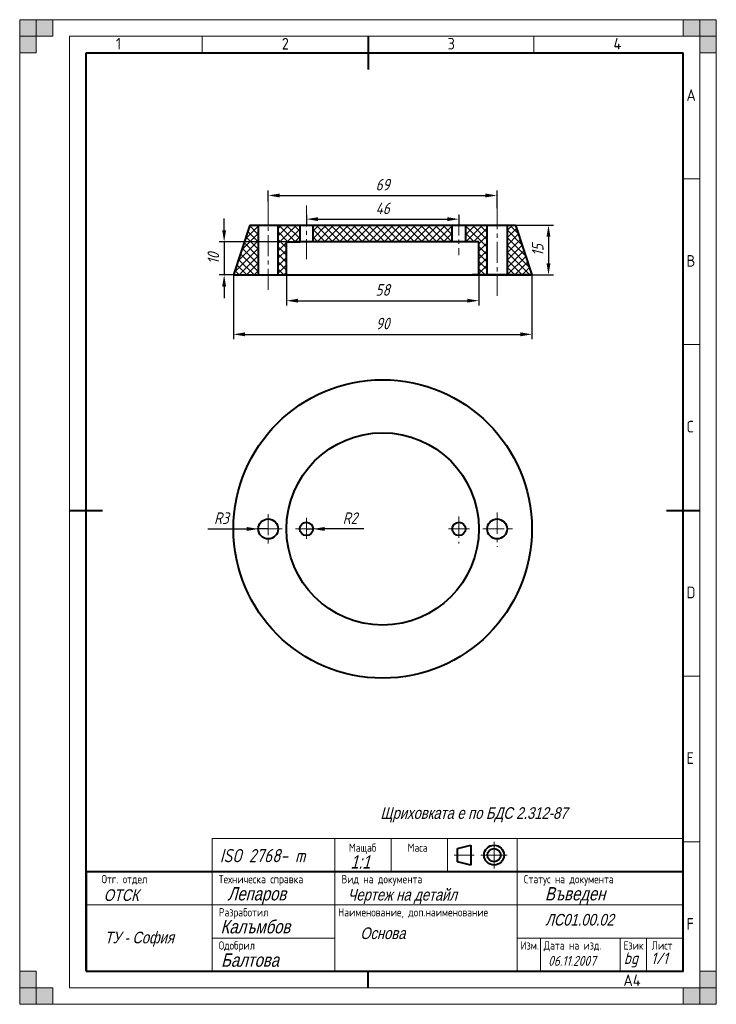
# Model space of a CAD drawing. Extents: x 0 to 210, y 0 to 297.
import ezdxf
from ezdxf.enums import TextEntityAlignment as Align

# ---------------------------------------------------------------- set-up
doc = ezdxf.new("R2010")
doc.units = 0
doc.linetypes.add('CENTER', pattern=[50.8, 31.75, -6.35, 6.35, -6.35])
doc.layers.get('DEFPOINTS').update_dxf_attribs({"linetype": 'CONTINUOUS'})
for name, color, linetype, lineweight in [('AxisLine', 6, 'CENTER', 20), ('Dimensions', 1, 'CONTINUOUS', 20), ('Hatch', 3, 'CONTINUOUS', 20), ('Text35', 3, 'CONTINUOUS', 35), ('ThickLine', 5, 'CONTINUOUS', 40), ('ThinLine', 1, 'CONTINUOUS', 20)]:
    doc.layers.add(name, color=color, linetype=linetype, lineweight=lineweight)
doc.styles.add('ISO Proportional', font='isocp.shx')
doc.styles.get("Standard").update_dxf_attribs({"font": 'simplexc.shx', "width": 0.8, "oblique": 15})
doc.styles.add('WFTEXTn', font='simplexc.shx', dxfattribs={"width": 0.8})
doc.dimstyles.get("Standard").update_dxf_attribs({"dimtxt": 3.5, "dimasz": 3.5, "dimexe": 1.5, "dimexo": 0, "dimgap": 1.5, "dimtad": 1, "dimdsep": 46, "dimtxsty": 'Standard', "dimcen": -1.5, "dimdle": 1.25, "dimadec": 0, "dimazin": 0, "dimtfac": 0.75, "dimtdec": 1, "dimtmove": 0, "dimatfit": 3, "dimfxl": 0, "dimtolj": 1, "dimarcsym": 0})

# ---------------------------------------------------------------- blocks, each defined once
blk = doc.blocks.new('*D11')
at = {"layer": 'DEFPOINTS', "color": 0, "ltscale": 0.2}
for p in [(64.42, 220.01), (154.42, 220.01), (154.42, 202.09)]:
    blk.add_point(p, dxfattribs=at)
at = {"layer": 'Dimensions', "color": 0, "lineweight": -2, "ltscale": 0.2}
for p, q in [((64.42, 220.01), (64.42, 200.59)), ((154.42, 220.01), (154.42, 200.59)), ((67.92, 202.09), (150.92, 202.09))]:
    blk.add_line(p, q, dxfattribs=at)
at = {"layer": 'Dimensions', "color": 0, "ltscale": 0.2}
for points in [[(67.92, 202.68), (67.92, 201.51), (64.42, 202.09)], [(150.92, 202.68), (150.92, 201.51), (154.42, 202.09)]]:
    blk.add_solid(points, dxfattribs=at)
at = {"layer": 'Dimensions', "color": 0, "ltscale": 0.2, "insert": (109.42, 205.34), "char_height": 3.5, "attachment_point": 5}
blk.add_mtext('\\A1;90', dxfattribs=at)
blk = doc.blocks.new('*D12')
at = {"layer": 'DEFPOINTS', "color": 0, "ltscale": 0.2}
for p in [(80.42, 220.01), (138.42, 220.01), (138.42, 212.24)]:
    blk.add_point(p, dxfattribs=at)
at = {"layer": 'Dimensions', "color": 0, "lineweight": -2, "ltscale": 0.2}
for p, q in [((80.42, 220.01), (80.42, 210.74)), ((138.42, 220.01), (138.42, 210.74)), ((83.92, 212.24), (134.92, 212.24))]:
    blk.add_line(p, q, dxfattribs=at)
at = {"layer": 'Dimensions', "color": 0, "ltscale": 0.2}
for points in [[(83.92, 212.83), (83.92, 211.66), (80.42, 212.24)], [(134.92, 212.83), (134.92, 211.66), (138.42, 212.24)]]:
    blk.add_solid(points, dxfattribs=at)
at = {"layer": 'Dimensions', "color": 0, "ltscale": 0.2, "insert": (109.42, 215.49), "char_height": 3.5, "attachment_point": 5}
blk.add_mtext('\\A1;58', dxfattribs=at)
blk = doc.blocks.new('*D13')
at = {"layer": 'DEFPOINTS', "color": 0, "ltscale": 0.2}
for p in [(80.42, 230.01), (61.63, 220.01), (80.42, 220.01)]:
    blk.add_point(p, dxfattribs=at)
at = {"layer": 'Dimensions', "color": 0, "lineweight": -2, "ltscale": 0.2}
for p, q in [((61.63, 233.51), (61.63, 237.01)), ((80.42, 230.01), (60.13, 230.01)), ((61.63, 230.01), (61.63, 220.01)), ((80.42, 220.01), (60.13, 220.01)), ((61.63, 216.51), (61.63, 213.01))]:
    blk.add_line(p, q, dxfattribs=at)
at = {"layer": 'Dimensions', "color": 0, "ltscale": 0.2}
for points in [[(61.05, 233.51), (62.21, 233.51), (61.63, 230.01)], [(61.05, 216.51), (62.21, 216.51), (61.63, 220.01)]]:
    blk.add_solid(points, dxfattribs=at)
at = {"layer": 'Dimensions', "color": 0, "ltscale": 0.2, "insert": (58.38, 225.01), "char_height": 3.5, "attachment_point": 5, "rotation": 90}
blk.add_mtext('\\A1;10', dxfattribs=at)
blk = doc.blocks.new('*D14')
at = {"layer": 'DEFPOINTS', "color": 0, "ltscale": 0.2}
for p in [(86.42, 237.99), (132.42, 237.99), (132.42, 236.84)]:
    blk.add_point(p, dxfattribs=at)
at = {"layer": 'Dimensions', "color": 0, "lineweight": -2, "ltscale": 0.2}
for p, q in [((86.42, 237.99), (86.42, 235.34)), ((132.42, 237.99), (132.42, 235.34)), ((89.92, 236.84), (128.92, 236.84))]:
    blk.add_line(p, q, dxfattribs=at)
at = {"layer": 'Dimensions', "color": 0, "ltscale": 0.2}
for points in [[(89.92, 237.42), (89.92, 236.26), (86.42, 236.84)], [(128.92, 237.42), (128.92, 236.26), (132.42, 236.84)]]:
    blk.add_solid(points, dxfattribs=at)
at = {"layer": 'Dimensions', "color": 0, "ltscale": 0.2, "insert": (109.42, 240.09), "char_height": 3.5, "attachment_point": 5}
blk.add_mtext('\\A1;46', dxfattribs=at)
blk = doc.blocks.new('*D15')
at = {"layer": 'DEFPOINTS', "color": 0, "ltscale": 0.2}
for p in [(143.92, 243.97), (74.92, 242.17), (143.92, 240.13)]:
    blk.add_point(p, dxfattribs=at)
at = {"layer": 'Dimensions', "color": 0, "lineweight": -2, "ltscale": 0.2}
for p, q in [((74.92, 242.17), (74.92, 245.47)), ((78.42, 243.97), (140.42, 243.97)), ((143.92, 240.13), (143.92, 245.47))]:
    blk.add_line(p, q, dxfattribs=at)
at = {"layer": 'Dimensions', "color": 0, "ltscale": 0.2}
for points in [[(78.42, 244.56), (78.42, 243.39), (74.92, 243.97)], [(140.42, 244.56), (140.42, 243.39), (143.92, 243.97)]]:
    blk.add_solid(points, dxfattribs=at)
at = {"layer": 'Dimensions', "color": 0, "ltscale": 0.2, "insert": (109.42, 247.22), "char_height": 3.5, "attachment_point": 5}
blk.add_mtext('\\A1;69', dxfattribs=at)
blk = doc.blocks.new('*D16')
at = {"layer": 'DEFPOINTS', "color": 0, "ltscale": 0.2}
for p in [(149.42, 235.01), (149.42, 220.01), (159.41, 220.01)]:
    blk.add_point(p, dxfattribs=at)
at = {"layer": 'Dimensions', "color": 0, "lineweight": -2, "ltscale": 0.2}
for p, q in [((149.42, 235.01), (160.91, 235.01)), ((159.41, 231.51), (159.41, 223.51)), ((149.42, 220.01), (160.91, 220.01))]:
    blk.add_line(p, q, dxfattribs=at)
at = {"layer": 'Dimensions', "color": 0, "ltscale": 0.2}
for points in [[(158.83, 231.51), (160, 231.51), (159.41, 235.01)], [(158.83, 223.51), (160, 223.51), (159.41, 220.01)]]:
    blk.add_solid(points, dxfattribs=at)
at = {"layer": 'Dimensions', "color": 0, "ltscale": 0.2, "insert": (156.16, 227.51), "char_height": 3.5, "attachment_point": 5, "rotation": 90}
blk.add_mtext('\\A1;15', dxfattribs=at)
blk = doc.blocks.new('*D18')
at = {"layer": 'DEFPOINTS', "color": 0, "ltscale": 0.2}
for p in [(86.42, 143.39), (88.42, 143.39)]:
    blk.add_point(p, dxfattribs=at)
at = {"layer": 'Dimensions', "color": 0, "lineweight": -2, "ltscale": 0.2}
for p, q in [((86.42, 143.39), (88.42, 143.39)), ((103.71, 143.39), (91.92, 143.39))]:
    blk.add_line(p, q, dxfattribs=at)
at = {"layer": 'Dimensions', "color": 0, "ltscale": 0.2}
blk.add_solid([(91.92, 143.98), (91.92, 142.81), (88.42, 143.39)], dxfattribs=at)
at = {"layer": 'Dimensions', "color": 0, "ltscale": 0.2, "insert": (99.57, 146.64), "char_height": 3.5, "attachment_point": 5}
blk.add_mtext('\\A1;R2', dxfattribs=at)
blk = doc.blocks.new('*D19')
at = {"layer": 'DEFPOINTS', "color": 0, "ltscale": 0.2}
for p in [(71.92, 143.39), (74.92, 143.39)]:
    blk.add_point(p, dxfattribs=at)
at = {"layer": 'Dimensions', "color": 0, "lineweight": -2, "ltscale": 0.2}
for p, q in [((56.72, 143.39), (68.42, 143.39)), ((74.92, 143.39), (71.92, 143.39))]:
    blk.add_line(p, q, dxfattribs=at)
at = {"layer": 'Dimensions', "color": 0, "ltscale": 0.2}
blk.add_solid([(68.42, 143.98), (68.42, 142.81), (71.92, 143.39)], dxfattribs=at)
at = {"layer": 'Dimensions', "color": 0, "ltscale": 0.2, "insert": (60.82, 146.64), "char_height": 3.5, "attachment_point": 5}
blk.add_mtext('\\A1;R3', dxfattribs=at)

msp = doc.modelspace()

# ---------------------------------------------------------------- hatches: boundary and pattern name
at = {"layer": 'Hatch', "ltscale": 0.2}
h = msp.add_hatch(dxfattribs=at)
h.set_pattern_fill('ANSI37', color=256, scale=0.5, style=0)
h.set_pattern_definition([(45, (21.275, 0), (-1.122532, 1.122532), []), (135, (21.275, 0), (-1.122532, -1.122532), [])])
h.paths.add_polyline_path([(71.92, 235.009), (69.42, 235.009), (64.42, 220.009), (71.92, 220.009)])
h.paths.add_polyline_path([(84.42, 230.009), (84.42, 235.009), (77.92, 235.009), (77.92, 220.009), (80.42, 220.009), (80.42, 230.009)])
h.paths.add_polyline_path([(130.42, 230.009), (130.42, 235.009), (88.42, 235.009), (88.42, 230.009)])
h.paths.add_polyline_path([(140.92, 235.009), (134.42, 235.009), (134.42, 230.009), (136.42, 230.009), (138.42, 230.009), (138.42, 220.009), (140.92, 220.009)])
h.paths.add_polyline_path([(149.42, 235.009), (146.92, 235.009), (146.92, 220.009), (154.42, 220.009)])
at = {"layer": 'ThinLine'}
for points in [[(0, 297), (5, 297), (5, 287), (0, 287)], [(0, 292), (10, 292), (10, 297), (0, 297)], [(210, 297), (210, 292), (200, 292), (200, 297)], [(205, 297), (205, 287), (210, 287), (210, 297)], [(5, 0), (5, 10), (0, 10), (0, 0)], [(210, 0), (205, 0), (205, 10), (210, 10)], [(0, 0), (0, 5), (10, 5), (10, 0)], [(210, 5), (200, 5), (200, 0), (210, 0)]]:
    msp.add_hatch(color=256, dxfattribs=at).paths.add_polyline_path(points)

# ---------------------------------------------------------------- linework, layer by layer
at = {"layer": 'AxisLine', "ltscale": 0.2}
for p, q in [((74.92, 235.009), (74.92, 242.173)), ((74.92, 242.173), (74.92, 214.371)), ((86.42, 235.009), (86.42, 240.964)), ((86.42, 240.964), (86.42, 224.718)), ((132.42, 235.009), (132.42, 238.277)), ((132.42, 238.277), (132.42, 225.951)), ((143.92, 235.009), (143.92, 240.126)), ((143.92, 240.126), (143.92, 213.681)), ((74.92, 143.393), (74.92, 147.856)), ((74.92, 147.856), (74.92, 138.795)), ((86.482, 143.393), (86.482, 146.79)), ((86.482, 146.79), (86.482, 139.785)), ((132.42, 143.393), (132.42, 147.095)), ((132.42, 147.095), (132.42, 139.024)), ((143.92, 143.393), (143.92, 148.313)), ((143.92, 148.313), (143.92, 137.958)), ((74.92, 143.393), (70.191, 143.393)), ((74.92, 143.393), (79.16, 143.393)), ((83.12, 143.393), (89.845, 143.393)), ((129.312, 143.393), (135.592, 143.393)), ((139.655, 143.393), (148.688, 143.393))]:
    msp.add_line(p, q, dxfattribs=at)
at = {"layer": 'ThickLine'}
for p, q in [((105, 292), (105, 282)), ((20, 10), (20, 287)), ((20, 287), (200, 287)), ((200, 10), (200, 287)), ((15, 149), (25, 149)), ((195, 149), (205, 149)), ((132, 47), (136, 48)), ((136, 48), (136, 42)), ((132, 43), (132, 47)), ((136, 42), (132, 43)), ((105, 5), (105, 10))]:
    msp.add_line(p, q, dxfattribs=at)
at = {"layer": 'ThickLine', "ltscale": 0.2}
for p, q in [((69.42, 235.009), (64.42, 220.009)), ((69.42, 235.009), (149.42, 235.009)), ((71.92, 235.009), (71.92, 220.009)), ((77.92, 220.009), (77.92, 235.009)), ((84.42, 235.009), (84.42, 230.009)), ((88.42, 230.009), (88.42, 235.009)), ((130.42, 230.009), (130.42, 235.009)), ((134.42, 235.009), (134.42, 230.009)), ((140.92, 220.009), (140.92, 235.009)), ((146.92, 235.009), (146.92, 220.009)), ((149.42, 235.009), (154.42, 220.009)), ((80.42, 220.009), (80.42, 230.009)), ((80.42, 230.009), (84.42, 230.009)), ((136.42, 230.009), (82.42, 230.009)), ((138.42, 230.009), (136.42, 230.009)), ((138.42, 220.009), (138.42, 230.009)), ((64.42, 220.009), (154.42, 220.009)), ((64.42, 220.009), (82.42, 220.009)), ((154.42, 220.009), (136.42, 220.009))]:
    msp.add_line(p, q, dxfattribs=at)
at = {"layer": 'ThickLine'}
msp.add_lwpolyline([(20, 10), (200, 10), (200, 40), (20, 40)], close=True, dxfattribs=at)
at = {"layer": 'ThickLine', "ltscale": 0.2}
for centre, radius in [((109.42, 143.393), 45), ((109.42, 143.393), 29), ((74.92, 143.393), 3), ((143.92, 143.393), 3), ((86.42, 143.393), 2), ((132.42, 143.393), 2)]:
    msp.add_circle(centre, radius, dxfattribs=at)
at = {"layer": 'ThickLine'}
for radius in [3, 2]:
    msp.add_circle((143, 45), radius, dxfattribs=at)
at = {"layer": 'ThinLine'}
for p, q in [((210, 297), (0, 297)), ((0, 297), (0, 0)), ((210, 297), (210, 0)), ((205, 292), (15, 292)), ((15, 292), (15, 5)), ((55, 292), (55, 287)), ((155, 292), (155, 287)), ((205, 292), (205, 5)), ((200, 249), (205, 249)), ((200, 199), (205, 199)), ((200, 99), (205, 99)), ((95.002, 40), (95.002, 50)), ((112.002, 40), (112.002, 50)), ((129.002, 40), (129.002, 50)), ((143, 41), (143, 49)), ((150.002, 40), (150.002, 50)), ((200, 49), (205, 49)), ((131, 45), (137, 45)), ((139, 45), (147, 45)), ((58.002, 10), (58.002, 40)), ((95.002, 10), (95.002, 40)), ((150.002, 10), (150.002, 40)), ((20, 30), (200, 30)), ((58.002, 20), (95.002, 20)), ((150.018, 20), (200, 20)), ((157.002, 20), (157.002, 10)), ((181.002, 10.108), (181.002, 20)), ((189, 9.935), (189, 20)), ((15, 5), (205, 5)), ((0, 0), (210, 0))]:
    msp.add_line(p, q, dxfattribs=at)
for points in [[(0, 297), (5, 297), (5, 287), (0, 287)], [(0, 292), (10, 292), (10, 297), (0, 297)], [(58.002, 40), (200, 40), (200, 50), (58.002, 50)]]:
    msp.add_lwpolyline(points, close=True, dxfattribs=at)
at = {"layer": 'ThinLine', "ltscale": 0.5}
for points in [[(210, 297), (210, 292), (200, 292), (200, 297)], [(205, 297), (205, 287), (210, 287), (210, 297)], [(5, 0), (5, 10), (0, 10), (0, 0)], [(210, 0), (205, 0), (205, 10), (210, 10)], [(0, 0), (0, 5), (10, 5), (10, 0)], [(210, 5), (200, 5), (200, 0), (210, 0)]]:
    msp.add_lwpolyline(points, close=True, dxfattribs=at)

# ---------------------------------------------------------------- texts
at = {"layer": 'AxisLine', "ltscale": 0.02, "char_height": 3.5, "attachment_point": 1}
for s, insert, width in [('{\\fArial|b0|i0|c204|p34;Щриховката е по БДС 2.312-87}', (108.743, 59.443), 87.5861), ('{\\fArial|b0|i0|c204|p34;ОТСК}', (25.349, 34.692), 13.22039), ('{\\fArial|b0|i0|c204|p34;Чертеж на детайл}', (98.878, 34.806), 101.00838), ('{\\fArial|b0|i0|c204|p34;ЛС01.00.02}', (158.476, 27.255), 46.07675), ('{\\fArial|b0|i0|c204|p34;ТУ - София}', (25.619, 21.895), 28.07963), ('bg', (182.124, 15.677), 7.99813), ('1/1', (190.366, 15.622), 7.45422)]:
    msp.add_mtext(s, dxfattribs=dict(at, insert=insert, width=width))
at = {"layer": 'AxisLine', "ltscale": 0.2, "attachment_point": 1}
for s, insert, char_height, width in [('ISO 2768- m', (60.348, 46.848), 4, 135.38017), ('\\pt13.876;{\\fProxy 1|b0|i0|c204|p0;1:1}', (99.72, 44.935), 4, 75.43596), ('{\\fArial|b0|i0|c204|p34;Лепаров}', (62.656, 35.336), 4, 98.32823), ('{\\fArial|b0|i0|c204|p34;Лепаров}', (62.656, 35.336), 4, 98.32823), ('\\pt55.5039;{\\fArial|b0|i0|c204|p34;Въведен}', (158.331, 35.34), 4, 87.07944), ('{\\fArial|b0|i0|c204|p34;Калъмбов}', (60.555, 25.403), 4, 122.40459), ('{\\fArial|b0|i0|c204|p34;Основа}', (102.689, 23.186), 3.5, 42.03301), ('\\pt41.6279;{\\fArial|b0|i0|c204|p34;Балтова}', (60.712, 15.334), 4, 66.70335), ('06.11.2007', (159.311, 14.603), 3, 96.45344)]:
    msp.add_mtext(s, dxfattribs=dict(at, insert=insert, char_height=char_height, width=width))
at = {"layer": 'Text35', "ltscale": 0.5, "style": 'ISO Proportional'}
for s, p in [('1', (29, 288)), ('2', (79, 288)), ('3', (129, 288)), ('4', (179, 288)), ('A', (201, 272.5)), ('B', (201, 222.5)), ('C', (201, 172.5)), ('D', (201, 122.5)), ('E', (201, 72.5)), ('F', (201, 22.5)), ('A4', (182, 5.5))]:
    msp.add_text(s, height=3.5, dxfattribs=at).set_placement(p)
at = {"layer": 'Text35', "style": 'WFTEXTn', "width": 0.8}
for s, p in [('Мащаб', (103.381, 46)), ('Маса', (119.952, 46)), ('Отг. отдел', (31.571, 36.5))]:
    msp.add_text(s, height=2.5, dxfattribs=at).set_placement(p, align=Align.CENTER)
for s, p in [('Техническа справка', (60, 36.5)), ('Вид на документа', (97, 36.5)), ('Статус на документа', (152, 36.5)), ('Разработил', (60, 26.5)), ('Наименование, доп.наименование', (96, 26.5)), ('Одобрил', (60, 16.5)), ('Изм.', (151, 16.5)), ('Дата на изд.', (157.998, 16.5)), ('Език', (182.017, 16.5)), ('Лист', (190.514, 16.5))]:
    msp.add_text(s, height=2.5, dxfattribs=at).set_placement(p)

# ---------------------------------------------------------------- dimensions: what is measured, and where the dimension line sits
at = {"layer": 'Dimensions', "ltscale": 0.2}
for base, p1, p2, picture, middle in [((143.92, 243.973), (74.92, 242.173), (143.92, 240.126), '*D15', (109.42, 247.223)), ((132.42, 236.839), (86.42, 237.987), (132.42, 237.987), '*D14', (109.42, 240.089)), ((138.42, 212.242), (80.42, 220.009), (138.42, 220.009), '*D12', (109.42, 215.492))]:
    dim = msp.add_linear_dim(base=base, p1=p1, p2=p2, dimstyle='Standard', override={"dimtdec": 2, "dimtix": 1}, dxfattribs=at)
    dim.commit()
    dim.dimension.update_dxf_attribs({"geometry": picture, "text_midpoint": middle})
for base, p1, p2, picture, middle in [((61.63, 220.009), (80.42, 230.009), (80.42, 220.009), '*D13', (58.38, 225.009)), ((159.412, 220.009), (149.42, 235.009), (149.42, 220.009), '*D16', (156.162, 227.509))]:
    dim = msp.add_linear_dim(base=base, p1=p1, p2=p2, angle=90, dimstyle='Standard', override={"dimtdec": 2, "dimtix": 1}, dxfattribs=at)
    dim.commit()
    dim.dimension.update_dxf_attribs({"geometry": picture, "text_midpoint": middle})
dim = msp.add_linear_dim(base=(154.42, 202.094), p1=(64.42, 220.009), p2=(154.42, 220.009), dimstyle='Standard', override={"dimtdec": 2, "dimtix": 1}, dxfattribs=at)
dim.commit()
dim.dimension.update_dxf_attribs({"geometry": '*D11', "text_midpoint": (109.42, 202.094), "dimtype": 160})
for center, mpoint, picture, middle in [((74.92, 143.393), (71.92, 143.393), '*D19', (60.818, 146.643)), ((86.42, 143.393), (88.42, 143.393), '*D18', (99.567, 146.643))]:
    dim = msp.add_radius_dim(center=center, mpoint=mpoint, dimstyle='Standard', override={"dimtdec": 2, "dimtix": 1}, dxfattribs=at)
    dim.commit()
    dim.dimension.update_dxf_attribs({"geometry": picture, "text_midpoint": middle})

doc.saveas('drawing.dxf')
